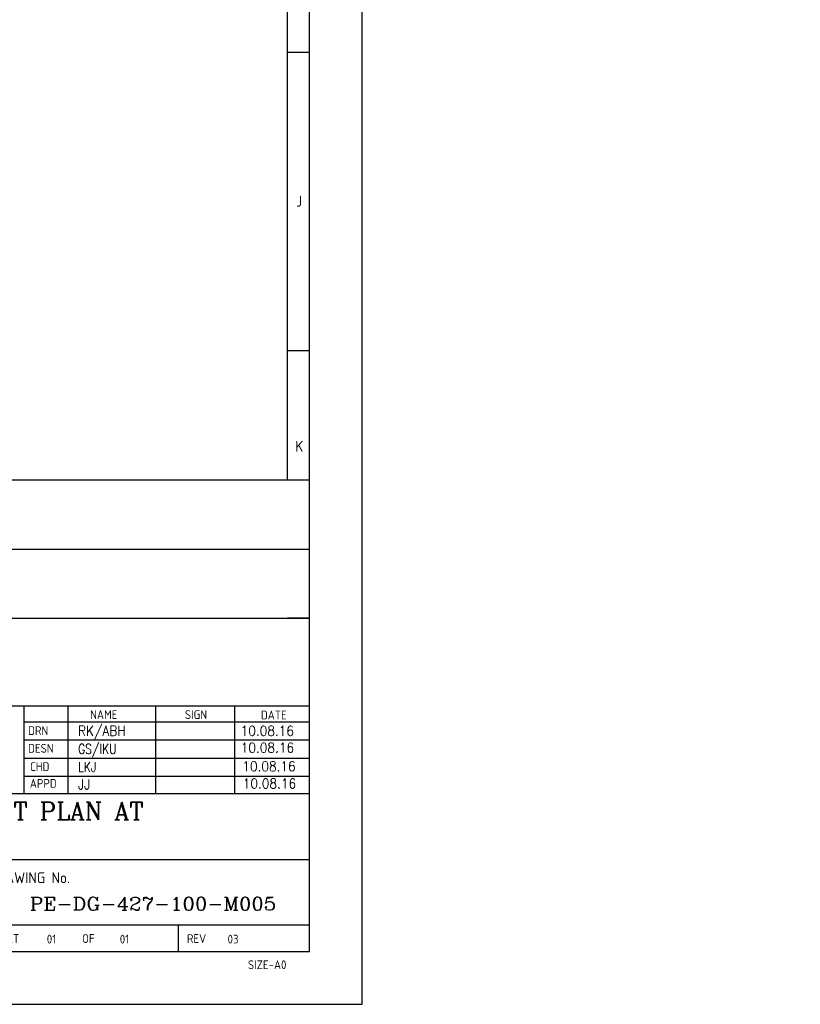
# Model space of a CAD drawing. Extents: x -287416 to 4934791, y -504132 to 1826789.
# Tile 121 of 132: x 131555 to 158235, y 146322 to 179976. Entities that reach past the tile are written whole.
import ezdxf
from ezdxf.enums import TextEntityAlignment as Align

# ---------------------------------------------------------------- set-up
doc = ezdxf.new("R2010")
doc.units = 0
doc.header["$LTSCALE"] = 800
doc.header["$MEASUREMENT"] = 0
doc.linetypes.add('CONTINOUS', pattern=[0])
doc.layers.get('0').update_dxf_attribs({"linetype": 'CONTINUOUS'})
doc.layers.add('FORMAT', color=7, linetype='CONTINUOUS')
doc.layers.add('T', color=3, linetype='CONTINUOUS', lineweight=15)
doc.layers.add('TEXT', color=3, linetype='CONTINUOUS', lineweight=15)
doc.styles.add('COMPLEX', font='complex')
doc.styles.add('ROMANC', font='romanc')
doc.styles.add('ROMANS', font='ISO9.shx', dxfattribs={"width": 0.8})
doc.styles.get("Standard").update_dxf_attribs({"font": 'ISO9'})

# ---------------------------------------------------------------- blocks, each defined once
blk = doc.blocks.new('A$C731D3036')
for p, q in [((-37.8, 265.66), (-37.8, 1816.5)), ((-37.8, 482.47), (-26.68, 482.47)), ((-37.8, 331.28), (-26.68, 331.28)), ((-593.64, 265.66), (-26.68, 265.66)), ((-593.64, 230.66), (-26.68, 230.66)), ((-593.64, 195.66), (-26.68, 195.66)), ((-26.68, 195.66), (-37.8, 195.66)), ((-593.64, 151.19), (-26.68, 151.19)), ((-171.15, 106.76), (-171.15, 151.19)), ((-148.92, 106.76), (-148.92, 151.19)), ((-104.45, 106.76), (-104.45, 151.19)), ((-64.43, 106.76), (-64.43, 151.19)), ((-171.15, 143.12), (-26.68, 143.12)), ((-171.15, 133.95), (-26.68, 133.95)), ((-171.15, 124.78), (-26.68, 124.78)), ((-171.15, 115.6), (-26.68, 115.6)), ((-749.28, 106.72), (-26.68, 106.72)), ((-438, 73.37), (-26.68, 73.37)), ((-26.68, 40.02), (-193.43, 40.02)), ((-93.19, 40.02), (-93.19, 26.74))]:
    blk.add_line(p, q)
for points in [[(0, 1869.86), (-2643.59, 1869.86), (-2643.59, 0), (0, 0)], [(-26.68, 1843.18), (-2616.91, 1843.18), (-2616.91, 26.68), (-26.68, 26.68)]]:
    blk.add_lwpolyline(points, close=True)
for s, p in [('J', (-31.82, 406.88)), ('K', (-31.82, 282.71))]:
    blk.add_text(s, height=5.56).set_placement(p, align=Align.MIDDLE)
for s, height, p in [('NAME', 4.447, (-137.73, 144.55)), ('SIGN', 4.447, (-89.75, 144.55)), ('DATE', 4.447, (-51.21, 144.33)), ('DRN', 4.447, (-169.13, 136.44)), ('DESN', 4.447, (-169.13, 127.46)), ('CHD', 4.447, (-168.12, 118.2)), ('APPD', 4.447, (-168.3, 109.7)), ('DRAWING No.', 5.5584, (-189.13, 61.36)), ('SHEET', 4.447, (-189.13, 31.08)), ('01', 4.447, (-159.69, 30.8)), ('OF', 4.447, (-141.79, 31.08)), ('01', 4.447, (-122.71, 30.8)), ('REV', 4.447, (-88.7, 31.08)), ('SIZE-A0', 4.447, (-57.81, 17.82))]:
    blk.add_text(s, height=height).set_placement(p)

msp = doc.modelspace()

# ---------------------------------------------------------------- block references
at = {"color": 1, "linetype": 'CONTINOUS', "lineweight": 15, "xscale": 67.46500254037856, "yscale": 67.46500254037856, "zscale": 67.46500254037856}
msp.add_blockref('A$C731D3036', (143254.7, 146321.8), dxfattribs=at)

# ---------------------------------------------------------------- texts
msp.add_text('03', height=300).set_placement((138660.2, 148399.8))
at = {"layer": 'FORMAT', "color": 4, "style": 'ROMANC'}
for s, width, p in [('RK/ABH', 0.9, (133550.4, 155502.5)), ('GS/IKU', 0.8, (133550.4, 154883.8)), ('LKJ', 0.8, (133550.4, 154265)), ('JJ', 0.9, (133550.4, 153665.8))]:
    msp.add_text(s, height=337.5, dxfattribs=dict(at, width=width)).set_placement(p)
at = {"layer": 'FORMAT', "color": 4}
for s, height, style, width, p in [('10.08.16', 337.5, 'ROMANC', 0.9, (140019.5, 155499.6)), ('10.08.16', 337.5, 'ROMANC', 0.9, (140023.5, 154925.2)), ('10.08.16', 337.5, 'ROMANC', 0.9, (140075, 154288.1)), ('10.08.16', 337.5, 'ROMANC', 0.9, (140091.5, 153699.3)), ('PE-DG-427-100-M005', 450, 'COMPLEX', 1.1, (136110.3, 149535))]:
    msp.add_text(s, height=height, dxfattribs=dict(at, style=style, width=width)).set_placement(p, align=Align.CENTER)
at = {"layer": 'T', "insert": (69461.5, 167852.6), "char_height": 400, "width": 5702.174, "attachment_point": 1, "style": 'ROMANC'}
msp.add_mtext('\\pi403.47; ROOF OF AHU \\P\\pi346.33;ROOM AT 27.0M', dxfattribs=at)
at = {"layer": 'TEXT', "style": 'ROMANC'}
msp.add_text('T.G. HALL EQUIPMENT LAYOUT PLAN AT ', height=600, dxfattribs=at).set_placement((119023.2, 152625.4))
at = {"layer": 'TEXT', "char_height": 450, "attachment_point": 1, "style": 'ROMANS'}
for s, insert, width in [('\\pi229.15;COLUMNS TO BE RAISED UPTO \\P\\pi1437.7;33.0M FOR PROVIDING \\P\\pi417.72;SUPPORTING STRUCTURE FOR  \\P\\pi512.01;CRITICAL PIPING AND POWER \\P\\pi2629.1;CYCLE PIPING', (50083.4, 179340), 8892.585), ('\\pi-450,l450;{\\Fromans|c0;1. ALL DIMENSIONS ARE IN MM & ELEVATIONS IN METERS UNLESS STATED OTHERWISE. \\P\\pi-900,l900;2. ALL ELEVATIONS ARE WITH RESPECT TO TG HALL 0.0M WHICH CORRESPONDS TO    RL(+)219.0M  \\P3. ALL CIVIL DETAILS SUCH AS DOORS/WALLS/CLADDINGS/OPENINGS/TOILETS/ STAIRCASES/LIFT ETC. ARE INDICATIVE ONLY & FOR EXACT DETAILS REFER CIVIL/ARCHITECTURE DRAWINGS. \\P4. CIVIL TO PROVIDE 2NOs. EPS (TOS) 250MM WIDEx13800MM LONG FOR HPH-5, 250MM WIDEx16300MM LONG FOR HPH-6 FOR MOVEMENT OF HP.HEATERS AS PER LOCATION SHOWN IN THE DWG. }', (104145.1, 176163.4), 25083.616)]:
    msp.add_mtext(s, dxfattribs=dict(at, insert=insert, width=width))
at = {"layer": 'TEXT', "color": 4, "insert": (58763, 165331.2), "char_height": 400, "width": 1742.273, "attachment_point": 1, "style": 'ROMANS'}
msp.add_mtext('\\pi215.9;DMCW  \\P\\pi292.09;TANK \\P\\pi64.47;{\\H0.875x;10 Cu.M}', dxfattribs=at)

doc.saveas('drawing.dxf')
